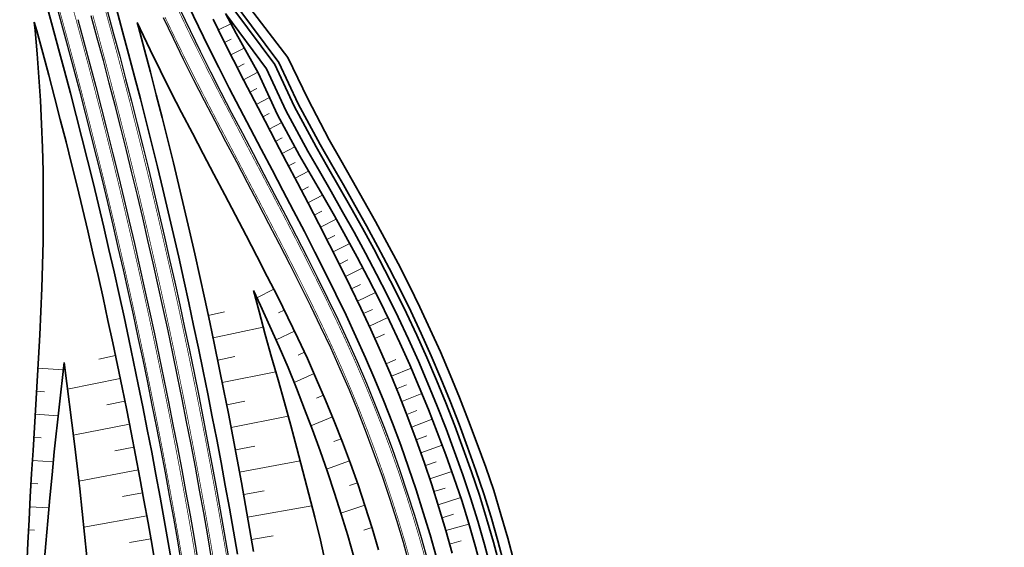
# Model space of a CAD drawing. Header units: metres. Extents: x 154839 to 161660, y 370737 to 378039.
# Tile 10 of 121: x 158432 to 158644, y 371570 to 371684. Entities that reach past the tile are written whole.
import ezdxf

# ---------------------------------------------------------------- set-up
doc = ezdxf.new("R2010")
doc.units = ezdxf.units.M
doc.linetypes.add('VW-3-3_STREEP', pattern=[6, 3, -3])
for name, color, linetype, lineweight in [('B-WE-GW-TALUDARCERING_KORT-G', 100, 'Continuous', 18), ('B-WE-GW-TALUDARCERING_LANG-G', 100, 'Continuous', 18), ('N-WE-GW-GRONDWERK_BERM-G', 100, 'Continuous', 35), ('N-WE-GW-WATERGANG-G', 130, 'Continuous', 35), ('N-WE-VH-VERHARDING_HALFVERHARDING_BERM-G', 252, 'Continuous', 35), ('N-WE-VH-VERHARDING_KANTVERHARDING-G', 210, 'Continuous', 30), ('N-WE-VW-MARKERING_LANGS_STREEP_33_015-G', 7, 'VW-3-3_STREEP', 35), ('N-WE-VW-MARKERING_LANGS_STREEP_DOORGETROKKEN_015-G', 7, 'Continuous', 35)]:
    doc.layers.add(name, color=color, linetype=linetype, lineweight=lineweight)

msp = doc.modelspace()

# ---------------------------------------------------------------- linework, layer by layer
at = {"layer": 'B-WE-GW-TALUDARCERING_KORT-G'}
for p, q in [((158477.33, 371680.04), (158475.92, 371679.33)), ((158480.14, 371674.72), (158478.63, 371673.95)), ((158482.9, 371669.38), (158481.39, 371668.6)), ((158485.55, 371664), (158484.18, 371663.28)), ((158488.34, 371658.69), (158486.97, 371657.97)), ((158491.17, 371653.4), (158489.76, 371652.66)), ((158494.06, 371648.15), (158492.54, 371647.35)), ((158496.94, 371642.9), (158495.31, 371642.05)), ((158499.78, 371637.62), (158498.05, 371636.73)), ((158502.57, 371632.33), (158500.74, 371631.41)), ((158505.28, 371627.02), (158503.37, 371626.1)), ((158475.9, 371621.12), (158472.41, 371620.37)), ((158487.55, 371620.88), (158488.8, 371621.5)), ((158507.91, 371621.66), (158505.93, 371620.74)), ((158510.46, 371616.27), (158508.41, 371615.35)), ((158491.81, 371611.76), (158493.16, 371612.39)), ((158448.77, 371610.9), (158452.38, 371611.66)), ((158478.14, 371611.45), (158474.45, 371610.69)), ((158512.91, 371610.83), (158510.8, 371609.92)), ((158437.06, 371603.86), (158435.32, 371603.96)), ((158515.25, 371605.35), (158513.09, 371604.46)), ((158450.53, 371601.02), (158454.42, 371601.81)), ((158480.34, 371601.79), (158476.4, 371601.01)), ((158495.81, 371602.5), (158497.29, 371603.14)), ((158517.49, 371599.82), (158515.27, 371598.95)), ((158436.29, 371593.9), (158434.73, 371594)), ((158499.53, 371593.1), (158501.11, 371593.72)), ((158519.61, 371594.3), (158517.32, 371593.49)), ((158452.24, 371591.12), (158456.37, 371591.92)), ((158482.47, 371592.12), (158478.27, 371591.32)), ((158521.63, 371588.69), (158519.29, 371587.91)), ((158435.57, 371583.93), (158434.14, 371584.01)), ((158484.51, 371582.43), (158480.06, 371581.63)), ((158502.94, 371583.58), (158504.61, 371584.17)), ((158523.56, 371583.06), (158521.14, 371582.29)), ((158453.86, 371581.21), (158458.23, 371582.01)), ((158525.37, 371577.38), (158522.89, 371576.64)), ((158434.91, 371573.94), (158433.6, 371574)), ((158506.04, 371573.95), (158507.77, 371574.5)), ((158455.41, 371571.27), (158460.02, 371572.09)), ((158486.46, 371572.73), (158481.77, 371571.92)), ((158527.04, 371571.67), (158524.54, 371570.96))]:
    msp.add_line(p, q, dxfattribs=at)
at = {"layer": 'B-WE-GW-TALUDARCERING_LANG-G'}
for p, q in [((158477.32, 371683.38), (158474.59, 371682.04)), ((158480.19, 371678.11), (158477.27, 371676.65)), ((158483.13, 371672.89), (158480, 371671.28)), ((158485.67, 371667.45), (158482.78, 371665.93)), ((158488.29, 371662.05), (158485.57, 371660.63)), ((158491.14, 371656.77), (158488.36, 371655.31)), ((158494.09, 371651.55), (158491.15, 371650.01)), ((158497.09, 371646.35), (158493.93, 371644.7)), ((158500.04, 371641.13), (158496.68, 371639.4)), ((158502.96, 371635.88), (158499.39, 371634.09)), ((158505.8, 371630.6), (158502.06, 371628.75)), ((158482.89, 371624.15), (158486.56, 371626)), ((158508.55, 371625.27), (158504.67, 371623.4)), ((158511.22, 371619.9), (158507.2, 371618.02)), ((158484.3, 371617.82), (158473.44, 371615.53)), ((158487.07, 371615.06), (158491.01, 371616.96)), ((158441.15, 371608.62), (158435.61, 371608.93)), ((158487, 371608.19), (158475.43, 371605.85)), ((158516.23, 371608.99), (158511.95, 371607.23)), ((158442.04, 371604.39), (158453.41, 371606.74)), ((158490.97, 371605.86), (158495.26, 371607.79)), ((158518.56, 371603.46), (158514.18, 371601.75)), ((158440.01, 371598.68), (158435.03, 371598.98)), ((158489.69, 371598.56), (158477.34, 371596.17)), ((158494.58, 371596.53), (158499.24, 371598.45)), ((158520.8, 371597.9), (158516.31, 371596.22)), ((158443.27, 371594.47), (158455.4, 371596.87)), ((158522.94, 371592.29), (158518.33, 371590.66)), ((158438.93, 371588.74), (158434.43, 371589)), ((158492.28, 371588.9), (158479.17, 371586.47)), ((158497.98, 371587.13), (158502.9, 371588.96)), ((158444.45, 371584.54), (158457.31, 371586.97)), ((158525, 371586.66), (158520.24, 371585.06)), ((158526.94, 371580.98), (158522.05, 371579.43)), ((158438.01, 371578.78), (158433.86, 371579.01)), ((158494.79, 371579.22), (158480.92, 371576.77)), ((158501.07, 371577.62), (158506.23, 371579.35)), ((158445.52, 371574.59), (158459.14, 371577.05)), ((158528.72, 371575.25), (158523.73, 371573.85))]:
    msp.add_line(p, q, dxfattribs=at)
at = {"layer": 'N-WE-GW-GRONDWERK_BERM-G', "flags": 128}
for points in [[(158531.5, 371565.26), (158530.14, 371570.32), (158528.69, 371575.36), (158527.15, 371580.36), (158525.48, 371585.32), (158523.7, 371590.25), (158521.88, 371595.16), (158519.97, 371600.03), (158517.98, 371604.87), (158515.94, 371609.68), (158513.8, 371614.45), (158511.58, 371619.16), (158509.3, 371623.8), (158506.96, 371628.39), (158504.57, 371632.93), (158502.12, 371637.41), (158499.65, 371641.84), (158497.15, 371646.24), (158494.65, 371650.6), (158492.13, 371654.93), (158487.39, 371663.73), (158483.22, 371672.74), (158480.81, 371677), (158478.44, 371681.29), (158476.12, 371685.61)], [(158434.84, 371683.75), (158435.02, 371681.94), (158435.46, 371676.89), (158435.84, 371671.83), (158436.16, 371666.76), (158436.41, 371661.69), (158436.6, 371656.62), (158436.72, 371651.55), (158436.79, 371646.47), (158436.78, 371641.4), (158436.72, 371636.33), (158436.6, 371631.27), (158436.44, 371626.22), (158436.24, 371621.18), (158436, 371616.15), (158435.74, 371611.13), (158435.45, 371606.12), (158435.16, 371601.12), (158434.86, 371596.12), (158434.56, 371591.13), (158434.26, 371586.15), (158433.98, 371581.17), (158433.71, 371576.2), (158433.46, 371571.23), (158433.23, 371566.27)], [(158434.84, 371683.75), (158435.37, 371681.84), (158436.67, 371677.06), (158437.96, 371672.27), (158439.22, 371667.48), (158440.46, 371662.69), (158441.69, 371657.88), (158442.89, 371653.08), (158444.08, 371648.26), (158445.24, 371643.45), (158446.38, 371638.63), (158447.51, 371633.8), (158448.61, 371628.97), (158449.69, 371624.13), (158450.75, 371619.29), (158451.8, 371614.45), (158452.82, 371609.6), (158453.82, 371604.75), (158454.8, 371599.89), (158455.76, 371595.03), (158456.71, 371590.16), (158457.63, 371585.29), (158458.53, 371580.42), (158459.41, 371575.54), (158460.27, 371570.66), (158461.11, 371565.78)], [(158457.05, 371683.67), (158457.33, 371682.65), (158458.64, 371677.77), (158459.93, 371672.9), (158461.19, 371668.01), (158462.44, 371663.12), (158463.66, 371658.23), (158464.87, 371653.33), (158466.05, 371648.43), (158467.21, 371643.52), (158468.36, 371638.61), (158469.48, 371633.69), (158470.58, 371628.77), (158471.67, 371623.84), (158472.73, 371618.91), (158473.77, 371613.97), (158474.79, 371609.03), (158475.79, 371604.09), (158476.77, 371599.14), (158477.72, 371594.18), (158478.66, 371589.23), (158479.58, 371584.27), (158480.48, 371579.3), (158481.35, 371574.33), (158482.21, 371569.36)], [(158457.05, 371683.67), (158457.7, 371682.29), (158459.88, 371677.74), (158462.1, 371673.21), (158464.36, 371668.69), (158466.66, 371664.19), (158468.99, 371659.72), (158471.32, 371655.29), (158473.64, 371650.87), (158475.97, 371646.44), (158478.29, 371642.02), (158480.6, 371637.6), (158482.9, 371633.18), (158485.16, 371628.76), (158487.4, 371624.34), (158489.59, 371619.91), (158491.73, 371615.47), (158493.81, 371611.01), (158495.82, 371606.53), (158497.76, 371602.03), (158499.63, 371597.5), (158501.42, 371592.93), (158503.13, 371588.34), (158504.76, 371583.72), (158506.32, 371579.08), (158507.8, 371574.41), (158509.21, 371569.71)], [(158525.1, 371568.95), (158523.71, 371573.91), (158522.23, 371578.85), (158520.68, 371583.76), (158519.04, 371588.64), (158517.32, 371593.5), (158515.52, 371598.33), (158513.64, 371603.12), (158511.68, 371607.89), (158509.64, 371612.62), (158507.54, 371617.3), (158505.37, 371621.94), (158503.16, 371626.54), (158500.9, 371631.09), (158498.62, 371635.62), (158496.31, 371640.11), (158493.99, 371644.58), (158491.66, 371649.03), (158489.33, 371653.46), (158487.01, 371657.89), (158484.69, 371662.31), (158482.36, 371666.74), (158480.08, 371671.12), (158477.84, 371675.5), (158475.64, 371679.91), (158473.47, 371684.33)], [(158503.86, 371568.16), (158502.52, 371572.78), (158501.14, 371577.39), (158499.69, 371581.98), (158498.18, 371586.54), (158496.59, 371591.09), (158494.93, 371595.61), (158493.23, 371600.12), (158491.47, 371604.61), (158489.65, 371609.1), (158487.74, 371613.57), (158485.74, 371618.03), (158483.68, 371622.48), (158482.15, 371625.74)], [(158436.88, 371566.11), (158437.31, 371571.05), (158437.76, 371575.99), (158438.21, 371580.94), (158438.67, 371585.9), (158439.12, 371590.86), (158441.32, 371610.15)], [(158441.32, 371610.15), (158443.5, 371592.63), (158444.08, 371587.75), (158444.64, 371582.86), (158445.16, 371577.98), (158445.68, 371573.09), (158446.18, 371568.21)]]:
    msp.add_lwpolyline(points, dxfattribs=at)
at = {"layer": 'N-WE-GW-GRONDWERK_BERM-G'}
msp.add_lwpolyline([(158497.76, 371566.82), (158496.62, 371571.81), (158495.41, 371576.78), (158494.15, 371581.74), (158492.86, 371586.69), (158491.55, 371591.64), (158490.23, 371596.58), (158488.88, 371601.51), (158487.5, 371606.43), (158486.1, 371611.34), (158484.73, 371616.26), (158483.39, 371621.18), (158482.15, 371625.74)], dxfattribs=at)
at = {"layer": 'N-WE-GW-WATERGANG-G', "flags": 128}
for points in [[(158536.35, 371566.49), (158534.97, 371571.63), (158533.49, 371576.75), (158531.93, 371581.83), (158530.23, 371586.87), (158528.43, 371591.88), (158526.58, 371596.86), (158524.64, 371601.81), (158522.62, 371606.73), (158520.54, 371611.62), (158518.37, 371616.46), (158516.13, 371621.24), (158513.82, 371625.95), (158511.46, 371630.59), (158509.04, 371635.16), (158506.58, 371639.68), (158504.09, 371644.14), (158501.59, 371648.55), (158499.07, 371652.92), (158496.56, 371657.25), (158491.81, 371666.06), (158487.66, 371675.03), (158478.82, 371686.92)], [(158538.49, 371567.04), (158537.09, 371572.21), (158535.61, 371577.36), (158534.07, 371582.49), (158532.35, 371587.57), (158530.51, 371592.6), (158528.64, 371597.61), (158526.67, 371602.59), (158524.62, 371607.53), (158522.53, 371612.46), (158520.34, 371617.33), (158518.08, 371622.14), (158515.77, 371626.87), (158513.41, 371631.54), (158511, 371636.14), (158508.53, 371640.67), (158506.03, 371645.14), (158503.52, 371649.56), (158501.01, 371653.93), (158498.5, 371658.27), (158493.92, 371667.16), (158489.63, 371676.05), (158480.63, 371687.8)], [(158476.12, 371685.61), (158485, 371673.65), (158489.16, 371664.66), (158493.9, 371655.86), (158496.42, 371651.52), (158498.93, 371647.16), (158501.43, 371642.76), (158503.91, 371638.31), (158506.36, 371633.82), (158508.76, 371629.27), (158511.11, 371624.66), (158513.4, 371619.99), (158515.63, 371615.25), (158517.78, 371610.46), (158519.84, 371605.61), (158521.84, 371600.74), (158523.76, 371595.84), (158525.6, 371590.9), (158527.38, 371585.94), (158529.06, 371580.95), (158530.61, 371575.91), (158532.07, 371570.85), (158533.44, 371565.75)], [(158477.92, 371686.48), (158486.77, 371674.57), (158490.93, 371665.59), (158495.68, 371656.79), (158498.19, 371652.45), (158500.7, 371648.09), (158503.2, 371643.68), (158505.69, 371639.22), (158508.15, 371634.72), (158510.56, 371630.15), (158512.91, 371625.52), (158515.22, 371620.82), (158517.46, 371616.06), (158519.62, 371611.23), (158521.7, 371606.36), (158523.71, 371601.46), (158525.64, 371596.52), (158527.49, 371591.56), (158529.28, 371586.56), (158530.97, 371581.54), (158532.53, 371576.47), (158534, 371571.37), (158535.38, 371566.25)]]:
    msp.add_lwpolyline(points, dxfattribs=at)
at = {"layer": 'N-WE-VH-VERHARDING_HALFVERHARDING_BERM-G', "flags": 128}
for points in [[(158437.47, 371687.57), (158438.79, 371682.78), (158440.1, 371677.99), (158441.39, 371673.19), (158442.66, 371668.38), (158443.9, 371663.57), (158445.13, 371658.75), (158446.34, 371653.93), (158447.52, 371649.1), (158448.69, 371644.27), (158449.84, 371639.44), (158450.96, 371634.6), (158452.07, 371629.75), (158453.16, 371624.9), (158454.22, 371620.05), (158455.27, 371615.19), (158456.29, 371610.32), (158457.3, 371605.46), (158458.28, 371600.58), (158459.25, 371595.71), (158460.19, 371590.83), (158461.12, 371585.95), (158462.02, 371581.06), (158462.9, 371576.17), (158463.77, 371571.27), (158464.61, 371566.37)], [(158452.58, 371686.57), (158453.91, 371681.72), (158455.21, 371676.86), (158456.49, 371672), (158457.75, 371667.13), (158458.99, 371662.25), (158460.22, 371657.38), (158461.42, 371652.49), (158462.6, 371647.6), (158463.76, 371642.71), (158464.9, 371637.81), (158466.02, 371632.91), (158467.12, 371628), (158468.2, 371623.08), (158469.25, 371618.17), (158470.29, 371613.25), (158471.31, 371608.32), (158472.31, 371603.39), (158473.28, 371598.46), (158474.24, 371593.52), (158475.17, 371588.57), (158476.09, 371583.63), (158476.98, 371578.68), (158477.85, 371573.73), (158478.71, 371568.77)], [(158521.68, 371568.02), (158520.3, 371572.92), (158518.84, 371577.8), (158517.3, 371582.66), (158515.68, 371587.49), (158513.98, 371592.29), (158512.2, 371597.06), (158510.35, 371601.8), (158508.41, 371606.51), (158506.39, 371611.18), (158504.31, 371615.82), (158502.16, 371620.42), (158499.97, 371624.98), (158497.73, 371629.51), (158495.46, 371634.01), (158493.16, 371638.48), (158490.84, 371642.94), (158488.52, 371647.38), (158486.19, 371651.81), (158483.87, 371656.24), (158481.54, 371660.66), (158479.22, 371665.09), (158476.93, 371669.49), (158474.67, 371673.9), (158472.46, 371678.33), (158470.28, 371682.78), (158468.13, 371687.25)]]:
    msp.add_lwpolyline(points, dxfattribs=at)
at = {"layer": 'N-WE-VH-VERHARDING_KANTVERHARDING-G', "flags": 128}
for points in [[(158439.39, 371688.11), (158440.72, 371683.31), (158442.03, 371678.51), (158443.32, 371673.7), (158444.59, 371668.89), (158445.84, 371664.07), (158447.07, 371659.24), (158448.28, 371654.41), (158449.47, 371649.58), (158450.64, 371644.74), (158451.78, 371639.89), (158452.91, 371635.05), (158454.02, 371630.19), (158455.11, 371625.33), (158456.18, 371620.47), (158457.22, 371615.6), (158458.25, 371610.73), (158459.26, 371605.86), (158460.25, 371600.98), (158461.21, 371596.09), (158462.16, 371591.21), (158463.08, 371586.31), (158463.99, 371581.42), (158464.87, 371576.52), (158465.74, 371571.62), (158466.58, 371566.71)], [(158473.14, 371567.82), (158472.29, 371572.76), (158471.42, 371577.69), (158470.53, 371582.61), (158469.62, 371587.54), (158468.69, 371592.46), (158467.74, 371597.37), (158466.77, 371602.28), (158465.77, 371607.19), (158464.76, 371612.09), (158463.73, 371616.99), (158462.68, 371621.88), (158461.6, 371626.77), (158460.51, 371631.66), (158459.39, 371636.54), (158458.26, 371641.42), (158457.1, 371646.29), (158455.93, 371651.15), (158454.73, 371656.01), (158453.52, 371660.87), (158452.28, 371665.72), (158451.02, 371670.57), (158449.75, 371675.41), (158448.45, 371680.24), (158447.13, 371685.07)], [(158466.33, 371686.39), (158468.48, 371681.91), (158470.66, 371677.44), (158472.89, 371673), (158475.15, 371668.57), (158477.45, 371664.16), (158479.77, 371659.73), (158482.1, 371655.31), (158484.42, 371650.88), (158486.75, 371646.45), (158489.07, 371642.02), (158491.38, 371637.57), (158493.67, 371633.1), (158495.94, 371628.61), (158498.17, 371624.1), (158500.36, 371619.56), (158502.49, 371614.99), (158504.56, 371610.38), (158506.57, 371605.73), (158508.49, 371601.05), (158510.34, 371596.34), (158512.1, 371591.6), (158513.79, 371586.84), (158515.4, 371582.04), (158516.93, 371577.22), (158518.38, 371572.37), (158519.75, 371567.5)], [(158444.24, 371684.28), (158445.56, 371679.46), (158446.85, 371674.64), (158448.12, 371669.81), (158449.38, 371664.98), (158450.61, 371660.14), (158451.82, 371655.29), (158453.01, 371650.44), (158454.19, 371645.59), (158455.34, 371640.73), (158456.47, 371635.87), (158457.58, 371631), (158458.67, 371626.12), (158459.74, 371621.25), (158460.79, 371616.36), (158461.82, 371611.48), (158462.83, 371606.59), (158463.82, 371601.69), (158464.79, 371596.79), (158465.74, 371591.89), (158466.67, 371586.98), (158467.58, 371582.07), (158468.47, 371577.16), (158469.33, 371572.24), (158470.18, 371567.32)]]:
    msp.add_lwpolyline(points, dxfattribs=at)
at = {"layer": 'N-WE-VH-VERHARDING_KANTVERHARDING-G'}
for points in [[(158450.65, 371686.04), (158451.97, 371681.2), (158453.28, 371676.35), (158454.56, 371671.49), (158455.82, 371666.63), (158457.06, 371661.76), (158458.28, 371656.89), (158459.47, 371652.02), (158460.65, 371647.14), (158461.81, 371642.25), (158462.95, 371637.36), (158464.07, 371632.46), (158465.17, 371627.56), (158466.24, 371622.66), (158467.3, 371617.75), (158468.33, 371612.84), (158469.35, 371607.92), (158470.35, 371603), (158471.32, 371598.07), (158472.27, 371593.14), (158473.21, 371588.21), (158474.12, 371583.27), (158475.01, 371578.33), (158475.88, 371573.38), (158476.74, 371568.43)], [(158515.88, 371566.45), (158514.54, 371571.26), (158513.11, 371576.04), (158511.6, 371580.8), (158510.01, 371585.53), (158508.34, 371590.24), (158506.6, 371594.92), (158504.78, 371599.56), (158502.88, 371604.18), (158500.9, 371608.77), (158498.85, 371613.32), (158496.74, 371617.84), (158494.58, 371622.35), (158492.36, 371626.82), (158490.11, 371631.28), (158487.83, 371635.73), (158485.52, 371640.16), (158483.2, 371644.59), (158480.88, 371649.02), (158478.56, 371653.45), (158476.23, 371657.87), (158473.91, 371662.3), (158471.59, 371666.74), (158469.32, 371671.19), (158467.08, 371675.67), (158464.88, 371680.16), (158462.71, 371684.67)]]:
    msp.add_lwpolyline(points, dxfattribs=at)
at = {"layer": 'N-WE-VW-MARKERING_LANGS_STREEP_33_015-G', "flags": 128}
for points in [[(157723.91, 372739.44, 0.15, 0.15, 0), (157723.86, 372737.36, 0.15, 0.15, 0), (157723.73, 372734.77, 0.15, 0.15, 0), (157723.53, 372732.18, 0.15, 0.15, 0), (157723.25, 372729.59, 0.15, 0.15, 0), (157722.9, 372727.02, 0.15, 0.15, 0), (157722.46, 372724.46, 0.15, 0.15, 0), (157721.96, 372721.91, 0.15, 0.15, 0), (157721.38, 372719.37, 0.15, 0.15, 0), (157720.72, 372716.86, 0.15, 0.15, 0), (157719.99, 372714.36, 0.15, 0.15, 0), (157719.19, 372711.89, 0.15, 0.15, 0), (157718.31, 372709.44, 0.15, 0.15, 0), (157717.37, 372707.02, 0.15, 0.15, 0), (157716.35, 372704.63, 0.15, 0.15, 0), (157715.26, 372702.27, 0.15, 0.15, 0), (157714.63, 372700.98, 0.15, 0.15, 0), (157714.11, 372699.94, 0.15, 0.15, 0), (157712.88, 372697.65, 0.15, 0.15, 0), (157711.59, 372695.39, 0.15, 0.15, 0), (157710.24, 372693.17, 0.15, 0.15, 0), (157708.82, 372691, 0.15, 0.15, 0), (157707.33, 372688.87, 0.15, 0.15, 0), (157705.78, 372686.78, 0.15, 0.15, 0), (157704.18, 372684.73, 0.15, 0.15, 0), (157704.12, 372684.66, 0.15, 0.15, 0), (157702.48, 372682.71, 0.15, 0.15, 0), (157700.8, 372680.8, 0.15, 0.15, 0), (157699.04, 372678.91, 0.15, 0.15, 0), (157697.23, 372677.06, 0.15, 0.15, 0), (157695.39, 372675.26, 0.15, 0.15, 0), (157693.52, 372673.51, 0.15, 0.15, 0), (157691.62, 372671.79, 0.15, 0.15, 0), (157689.69, 372670.11, 0.15, 0.15, 0), (157687.75, 372668.47, 0.15, 0.15, 0), (157685.78, 372666.85, 0.15, 0.15, 0), (157683.8, 372665.26, 0.15, 0.15, 0), (157681.81, 372663.7, 0.15, 0.15, 0), (157679.81, 372662.16, 0.15, 0.15, 0), (157677.8, 372660.63, 0.15, 0.15, 0), (157674.09, 372657.85, 0.15, 0.15, 0), (157673.78, 372657.62, 0.15, 0.15, 0), (157671.82, 372656.16, 0.15, 0.15, 0), (157669.77, 372654.64, 0.15, 0.15, 0), (157665.77, 372651.66, 0.15, 0.15, 0), (157661.81, 372648.65, 0.15, 0.15, 0), (157657.89, 372645.62, 0.15, 0.15, 0), (157655.95, 372644.09, 0.15, 0.15, 0), (157654.03, 372642.54, 0.15, 0.15, 0), (157652.13, 372640.97, 0.15, 0.15, 0), (157650.24, 372639.39, 0.15, 0.15, 0), (157648.55, 372637.93, 0.15, 0.15, 0), (157646.89, 372636.46, 0.15, 0.15, 0), (157646.54, 372636.16, 0.15, 0.15, 0), (157644.73, 372634.51, 0.15, 0.15, 0), (157642.94, 372632.83, 0.15, 0.15, 0), (157641.17, 372631.13, 0.15, 0.15, 0), (157639.42, 372629.41, 0.15, 0.15, 0), (157637.7, 372627.66, 0.15, 0.15, 0), (157636.01, 372625.89, 0.15, 0.15, 0), (157634.33, 372624.09, 0.15, 0.15, 0), (157632.69, 372622.27, 0.15, 0.15, 0), (157631.07, 372620.43, 0.15, 0.15, 0), (157629.47, 372618.57, 0.15, 0.15, 0), (157627.69, 372616.62, 0.15, 0.15, 0), (157626.05, 372614.78, 0.15, 0.15, 0), (157624.44, 372612.92, 0.15, 0.15, 0), (157622.85, 372611.04, 0.15, 0.15, 0), (157621.29, 372609.14, 0.15, 0.15, 0), (157619.76, 372607.21, 0.15, 0.15, 0), (157618.25, 372605.26, 0.15, 0.15, 0), (157616.76, 372603.29, 0.15, 0.15, 0), (157616.2, 372602.52, 0.15, 0.15, 0.039896), (157608.3, 372588.61, 0.15, 0.15, 0.412564), (157615.66, 372568.21, 0.15, 0.15, 0.038405), (157630.03, 372562.71, 0.15, 0.15, 0), (157633.96, 372561.54, 0.15, 0.15, 0), (157643.54, 372558.7, 0.15, 0.15, 0), (157653.13, 372555.85, 0.15, 0.15, 0), (157662.71, 372553, 0.15, 0.15, 0), (157667.51, 372551.58, 0.15, 0.15, 0), (157672.31, 372550.14, 0.15, 0.15, 0), (157677.11, 372548.68, 0.15, 0.15, 0), (157681.92, 372547.17, 0.15, 0.15, 0), (157686.72, 372545.58, 0.15, 0.15, 0), (157691.5, 372543.91, 0.15, 0.15, 0), (157696.24, 372542.12, 0.15, 0.15, 0), (157700.95, 372540.23, 0.15, 0.15, 0), (157705.61, 372538.24, 0.15, 0.15, 0), (157710.23, 372536.15, 0.15, 0.15, 0), (157714.8, 372533.95, 0.15, 0.15, 0), (157719.32, 372531.65, 0.15, 0.15, 0), (157723.78, 372529.25, 0.15, 0.15, 0), (157728.2, 372526.75, 0.15, 0.15, 0), (157732.55, 372524.16, 0.15, 0.15, 0), (157736.85, 372521.47, 0.15, 0.15, 0), (157741.08, 372518.69, 0.15, 0.15, 0), (157745.25, 372515.84, 0.15, 0.15, 0), (157749.37, 372512.95, 0.15, 0.15, 0), (157753.46, 372510.02, 0.15, 0.15, 0), (157757.51, 372507.09, 0.15, 0.15, 0), (157761.56, 372504.16, 0.15, 0.15, 0), (157765.61, 372501.25, 0.15, 0.15, 0), (157769.67, 372498.37, 0.15, 0.15, 0), (157773.75, 372495.5, 0.15, 0.15, 0), (157777.84, 372492.65, 0.15, 0.15, 0), (157781.95, 372489.83, 0.15, 0.15, 0), (157786.07, 372487.02, 0.15, 0.15, 0), (157790.2, 372484.24, 0.15, 0.15, 0), (157794.35, 372481.48, 0.15, 0.15, 0), (157798.51, 372478.73, 0.15, 0.15, 0), (157802.69, 372476.01, 0.15, 0.15, 0), (157806.88, 372473.31, 0.15, 0.15, 0), (157811.08, 372470.63, 0.15, 0.15, 0), (157815.29, 372467.97, 0.15, 0.15, 0), (157819.52, 372465.34, 0.15, 0.15, 0), (157823.76, 372462.72, 0.15, 0.15, 0), (157828.02, 372460.12, 0.15, 0.15, 0), (157832.3, 372457.53, 0.15, 0.15, 0), (157836.58, 372454.91, 0.15, 0.15, 0), (157840.84, 372452.27, 0.15, 0.15, 0), (157845.1, 372449.61, 0.15, 0.15, 0), (157849.34, 372446.93, 0.15, 0.15, 0), (157853.56, 372444.23, 0.15, 0.15, 0), (157857.77, 372441.51, 0.15, 0.15, 0), (157861.97, 372438.76, 0.15, 0.15, 0), (157866.16, 372436, 0.15, 0.15, 0), (157870.33, 372433.21, 0.15, 0.15, 0), (157874.48, 372430.4, 0.15, 0.15, 0), (157878.63, 372427.57, 0.15, 0.15, 0), (157882.75, 372424.72, 0.15, 0.15, 0), (157886.87, 372421.86, 0.15, 0.15, 0), (157890.97, 372418.97, 0.15, 0.15, 0), (157895.05, 372416.05, 0.15, 0.15, 0), (157899.12, 372413.12, 0.15, 0.15, 0), (157903.18, 372410.17, 0.15, 0.15, 0), (157907.22, 372407.2, 0.15, 0.15, 0), (157911.25, 372404.21, 0.15, 0.15, 0), (157915.26, 372401.2, 0.15, 0.15, 0), (157919.25, 372398.17, 0.15, 0.15, 0), (157923.23, 372395.11, 0.15, 0.15, 0), (157927.26, 372392, 0.15, 0.15, 0), (157931.19, 372389.55, 0.15, 0.15, 0), (157935.44, 372386.86, 0.15, 0.15, 0), (157939.69, 372384.16, 0.15, 0.15, 0), (157943.92, 372381.43, 0.15, 0.15, 0), (157948.15, 372378.7, 0.15, 0.15, 0), (157952.35, 372375.93, 0.15, 0.15, 0), (157956.56, 372373.17, 0.15, 0.15, 0), (157960.74, 372370.37, 0.15, 0.15, 0), (157964.92, 372367.57, 0.15, 0.15, 0), (157969.08, 372364.73, 0.15, 0.15, 0), (157973.24, 372361.9, 0.15, 0.15, 0), (157977.38, 372359.03, 0.15, 0.15, 0), (157981.51, 372356.16, 0.15, 0.15, 0), (157985.62, 372353.25, 0.15, 0.15, 0), (157989.71, 372350.32, 0.15, 0.15, 0), (157993.56, 372347.05, 0.15, 0.15, 0), (157997.41, 372343.79, 0.15, 0.15, 0), (158001.26, 372340.54, 0.15, 0.15, 0), (158005.11, 372337.28, 0.15, 0.15, 0), (158008.95, 372334.02, 0.15, 0.15, 0), (158012.79, 372330.77, 0.15, 0.15, 0), (158016.63, 372327.52, 0.15, 0.15, 0), (158020.47, 372324.27, 0.15, 0.15, 0), (158024.31, 372321.02, 0.15, 0.15, 0), (158028.12, 372317.74, 0.15, 0.15, 0), (158032.07, 372314.64, 0.15, 0.15, 0), (158036.02, 372311.55, 0.15, 0.15, 0), (158039.94, 372308.42, 0.15, 0.15, 0), (158043.87, 372305.29, 0.15, 0.15, 0), (158047.77, 372302.12, 0.15, 0.15, 0), (158051.66, 372298.96, 0.15, 0.15, 0), (158055.54, 372295.76, 0.15, 0.15, 0), (158059.41, 372292.57, 0.15, 0.15, 0), (158063.25, 372289.34, 0.15, 0.15, 0), (158067.1, 372286.11, 0.15, 0.15, 0), (158070.91, 372282.85, 0.15, 0.15, 0), (158074.73, 372279.59, 0.15, 0.15, 0), (158078.52, 372276.3, 0.15, 0.15, 0), (158082.31, 372273.01, 0.15, 0.15, 0), (158086.07, 372269.69, 0.15, 0.15, 0), (158089.84, 372266.37, 0.15, 0.15, 0), (158093.57, 372263.01, 0.15, 0.15, 0), (158097.31, 372259.66, 0.15, 0.15, 0), (158101.01, 372256.27, 0.15, 0.15, 0), (158104.72, 372252.89, 0.15, 0.15, 0), (158108.4, 372249.47, 0.15, 0.15, 0), (158112.08, 372246.06, 0.15, 0.15, 0), (158115.73, 372242.61, 0.15, 0.15, 0), (158116.92, 372241.48, 0.15, 0.15, 0), (158119.38, 372239.16, 0.15, 0.15, 0), (158123, 372235.69, 0.15, 0.15, 0), (158126.62, 372232.21, 0.15, 0.15, 0), (158130.21, 372228.7, 0.15, 0.15, 0), (158133.8, 372225.2, 0.15, 0.15, 0), (158137.37, 372221.66, 0.15, 0.15, 0), (158140.93, 372218.12, 0.15, 0.15, 0), (158144.46, 372214.56, 0.15, 0.15, 0), (158147.99, 372210.99, 0.15, 0.15, 0), (158151.5, 372207.39, 0.15, 0.15, 0), (158155, 372203.8, 0.15, 0.15, 0), (158158.47, 372200.17, 0.15, 0.15, 0), (158161.95, 372196.55, 0.15, 0.15, 0), (158165.39, 372192.9, 0.15, 0.15, 0), (158168.83, 372189.24, 0.15, 0.15, 0), (158172.24, 372185.56, 0.15, 0.15, 0), (158175.66, 372181.88, 0.15, 0.15, 0), (158179.04, 372178.17, 0.15, 0.15, 0), (158182.42, 372174.46, 0.15, 0.15, 0), (158185.77, 372170.72, 0.15, 0.15, 0), (158189.12, 372166.98, 0.15, 0.15, 0), (158192.44, 372163.22, 0.15, 0.15, -0.000003), (158192.44, 372163.22, 0.15, 0.15, 0), (158195.76, 372159.45, 0.15, 0.15, 0), (158199.05, 372155.66, 0.15, 0.15, 0), (158202.33, 372151.86, 0.15, 0.15, 0), (158205.59, 372148.04, 0.15, 0.15, 0), (158208.84, 372144.22, 0.15, 0.15, 0), (158212.07, 372140.37, 0.15, 0.15, 0), (158215.29, 372136.53, 0.15, 0.15, 0), (158218.48, 372132.65, 0.15, 0.15, 0), (158221.68, 372128.78, 0.15, 0.15, 0), (158224.84, 372124.88, 0.15, 0.15, 0), (158227.99, 372120.98, 0.15, 0.15, 0), (158231.12, 372117.05, 0.15, 0.15, 0), (158234.25, 372113.12, 0.15, 0.15, 0), (158237.34, 372109.17, 0.15, 0.15, 0), (158240.44, 372105.22, 0.15, 0.15, 0), (158243.5, 372101.24, 0.15, 0.15, 0), (158246.56, 372097.26, 0.15, 0.15, 0), (158249.59, 372093.25, 0.15, 0.15, 0), (158252.61, 372089.25, 0.15, 0.15, 0), (158255.61, 372085.22, 0.15, 0.15, 0), (158258.6, 372081.19, 0.15, 0.15, 0), (158261.56, 372077.14, 0.15, 0.15, 0), (158264.52, 372073.08, 0.15, 0.15, 0), (158267.45, 372069, 0.15, 0.15, 0), (158270.37, 372064.93, 0.15, 0.15, 0), (158273.27, 372060.82, 0.15, 0.15, 0), (158276.16, 372056.72, 0.15, 0.15, 0), (158279.02, 372052.59, 0.15, 0.15, 0), (158281.88, 372048.47, 0.15, 0.15, 0), (158284.7, 372044.32, 0.15, 0.15, 0), (158287.52, 372040.17, 0.15, 0.15, 0), (158290.31, 372035.99, 0.15, 0.15, 0), (158295.7, 372027.99, 0.15, 0.15, 0), (158295.92, 372027.67, 0.15, 0.15, 0), (158298.75, 372023.52, 0.15, 0.15, 0), (158301.58, 372019.37, 0.15, 0.15, 0), (158304.41, 372015.22, 0.15, 0.15, 0), (158307.24, 372011.07, 0.15, 0.15, 0), (158310.07, 372006.91, 0.15, 0.15, 0), (158312.91, 372002.76, 0.15, 0.15, 0), (158315.74, 371998.6, 0.15, 0.15, 0), (158318.58, 371994.45, 0.15, 0.15, 0), (158321.41, 371990.29, 0.15, 0.15, 0), (158324.25, 371986.13, 0.15, 0.15, 0), (158327.09, 371981.97, 0.15, 0.15, 0), (158329.93, 371977.8, 0.15, 0.15, 0), (158332.77, 371973.63, 0.15, 0.15, 0), (158335.56, 371969.43, 0.15, 0.15, 0), (158338.07, 371965.07, 0.15, 0.15, 0), (158340.55, 371960.69, 0.15, 0.15, 0), (158343.02, 371956.3, 0.15, 0.15, 0), (158345.46, 371951.9, 0.15, 0.15, 0), (158347.9, 371947.5, 0.15, 0.15, 0), (158350.3, 371943.07, 0.15, 0.15, 0), (158352.69, 371938.64, 0.15, 0.15, 0), (158355.07, 371934.21, 0.15, 0.15, 0), (158357.43, 371929.76, 0.15, 0.15, 0), (158358.63, 371927.47, 0.15, 0.15, 0), (158359.76, 371925.3, 0.15, 0.15, 0), (158362.09, 371920.84, 0.15, 0.15, 0), (158364.38, 371916.35, 0.15, 0.15, 0), (158366.67, 371911.87, 0.15, 0.15, 0), (158368.92, 371907.37, 0.15, 0.15, 0), (158371.17, 371902.87, 0.15, 0.15, 0), (158373.39, 371898.35, 0.15, 0.15, 0), (158375.6, 371893.83, 0.15, 0.15, 0), (158377.79, 371889.29, 0.15, 0.15, 0), (158379.96, 371884.75, 0.15, 0.15, 0), (158382.11, 371880.2, 0.15, 0.15, 0), (158384.24, 371875.64, 0.15, 0.15, 0), (158386.35, 371871.07, 0.15, 0.15, 0), (158388.44, 371866.49, 0.15, 0.15, 0), (158390.52, 371861.9, 0.15, 0.15, 0), (158392.57, 371857.31, 0.15, 0.15, 0), (158394.61, 371852.7, 0.15, 0.15, 0), (158396.62, 371848.09, 0.15, 0.15, 0), (158398.62, 371843.47, 0.15, 0.15, 0), (158400.59, 371838.84, 0.15, 0.15, 0), (158402.55, 371834.2, 0.15, 0.15, 0), (158404.49, 371829.56, 0.15, 0.15, 0), (158406.41, 371824.91, 0.15, 0.15, 0), (158408.31, 371820.24, 0.15, 0.15, 0), (158410.19, 371815.57, 0.15, 0.15, 0), (158411.96, 371811.12, 0.15, 0.15, 0.006693), (158412.99, 371808.65, 0.15, 0.15, 0), (158418.32, 371796.22, 0.15, 0.15, 0), (158422.26, 371787.03, 0.15, 0.15, 0), (158426.21, 371777.84, 0.15, 0.15, 0), (158430.15, 371768.65, 0.15, 0.15, 0), (158434.1, 371759.46, 0.15, 0.15, 0), (158438.04, 371750.27, 0.15, 0.15, 0), (158441.98, 371741.08, 0.15, 0.15, 0), (158443.96, 371736.49, 0.15, 0.15, 0), (158445.93, 371731.89, 0.15, 0.15, 0), (158447.9, 371727.3, 0.15, 0.15, 0), (158449.87, 371722.7, 0.15, 0.15, 0), (158451.84, 371718.11, 0.15, 0.15, 0), (158453.82, 371713.51, 0.15, 0.15, 0), (158455.79, 371708.92, 0.15, 0.15, 0), (158457.76, 371704.34, 0.15, 0.15, 0), (158459.76, 371699.79, 0.15, 0.15, 0), (158461.8, 371695.25, 0.15, 0.15, 0), (158463.87, 371690.73, 0.15, 0.15, 0), (158465.99, 371686.23, 0.15, 0.15, 0), (158468.14, 371681.74, 0.15, 0.15, 0), (158470.33, 371677.28, 0.15, 0.15, 0), (158472.55, 371672.83, 0.15, 0.15, 0), (158474.81, 371668.4, 0.15, 0.15, 0), (158477.12, 371663.99, 0.15, 0.15, 0), (158479.44, 371659.56, 0.15, 0.15, 0), (158481.76, 371655.13, 0.15, 0.15, 0), (158484.09, 371650.71, 0.15, 0.15, 0), (158486.41, 371646.28, 0.15, 0.15, 0), (158488.74, 371641.84, 0.15, 0.15, 0), (158491.05, 371637.39, 0.15, 0.15, 0), (158493.34, 371632.93, 0.15, 0.15, 0), (158495.6, 371628.44, 0.15, 0.15, 0), (158497.83, 371623.94, 0.15, 0.15, 0), (158500.02, 371619.4, 0.15, 0.15, 0), (158502.15, 371614.83, 0.15, 0.15, 0), (158504.22, 371610.23, 0.15, 0.15, 0), (158506.22, 371605.59, 0.15, 0.15, 0), (158508.14, 371600.91, 0.15, 0.15, 0), (158509.99, 371596.21, 0.15, 0.15, 0), (158511.75, 371591.48, 0.15, 0.15, 0), (158513.44, 371586.71, 0.15, 0.15, 0), (158515.04, 371581.92, 0.15, 0.15, 0), (158516.57, 371577.11, 0.15, 0.15, 0), (158518.02, 371572.26, 0.15, 0.15, 0), (158519.38, 371567.4, 0.15, 0.15, 0), (158520.67, 371562.51, 0.15, 0.15, 0), (158521.87, 371557.6, 0.15, 0.15, 0), (158522.99, 371552.68, 0.15, 0.15, 0), (158524.03, 371547.73, 0.15, 0.15, 0), (158524.99, 371542.77, 0.15, 0.15, 0), (158525.87, 371537.81, 0.15, 0.15, 0), (158526.69, 371532.84, 0.15, 0.15, 0), (158527.45, 371527.87, 0.15, 0.15, 0), (158528.17, 371522.89, 0.15, 0.15, 0), (158528.85, 371517.92, 0.15, 0.15, 0), (158529.5, 371512.94, 0.15, 0.15, 0), (158530.14, 371507.98, 0.15, 0.15, 0), (158530.76, 371503.01, 0.15, 0.15, 0), (158531.38, 371498.05, 0.15, 0.15, 0), (158532, 371493.09, 0.15, 0.15, 0), (158532.62, 371488.13, 0.15, 0.15, 0), (158533.25, 371483.17, 0.15, 0.15, 0), (158533.87, 371478.21, 0.15, 0.15, 0), (158534.49, 371473.25, 0.15, 0.15, 0), (158535.11, 371468.28, 0.15, 0.15, 0), (158535.73, 371463.32, 0.15, 0.15, 0), (158536.35, 371458.36, 0.15, 0.15, 0), (158536.69, 371455.68, 0.15, 0.15, 0.248389), (158544.95, 371443.9, 0.15, 0.15, -0.080591), (158549.5, 371440.56, 0.15, 0.15, 0.2548), (158560.84, 371437.11, 0.15, 0.15, 0), (158563.02, 371437.58, 0.15, 0.15, 0), (158565.36, 371438.11, 0.15, 0.15, 0), (158567.69, 371438.68, 0.15, 0.15, 0), (158569.99, 371439.28, 0.15, 0.15, 0), (158571.99, 371439.84, 0.15, 0.15, 0), (158573.97, 371440.42, 0.15, 0.15, 0), (158574.55, 371440.6, 0.15, 0.15, 0), (158576.8, 371441.33, 0.15, 0.15, 0), (158579.03, 371442.12, 0.15, 0.15, 0), (158581.24, 371442.96, 0.15, 0.15, 0), (158583.43, 371443.85, 0.15, 0.15, 0), (158585.59, 371444.8, 0.15, 0.15, 0), (158587.74, 371445.81, 0.15, 0.15, 0), (158589.86, 371446.86, 0.15, 0.15, 0), (158591.95, 371447.97, 0.15, 0.15, 0), (158594.02, 371449.12, 0.15, 0.15, 0), (158596.06, 371450.33, 0.15, 0.15, 0), (158598.07, 371451.59, 0.15, 0.15, 0), (158600.05, 371452.9, 0.15, 0.15, 0), (158601.99, 371454.26, 0.15, 0.15, 0), (158603.9, 371455.66, 0.15, 0.15, 0), (158605.78, 371457.12, 0.15, 0.15, 0), (158607.63, 371458.62, 0.15, 0.15, 0), (158609.43, 371460.16, 0.15, 0.15, 0), (158611.2, 371461.75, 0.15, 0.15, 0), (158612.93, 371463.38, 0.15, 0.15, 0), (158614.62, 371465.06, 0.15, 0.15, 0), (158616.26, 371466.78, 0.15, 0.15, 0), (158617.87, 371468.54, 0.15, 0.15, 0), (158619.43, 371470.33, 0.15, 0.15, 0), (158620.95, 371472.17, 0.15, 0.15, 0), (158622.42, 371474.05, 0.15, 0.15, 0), (158623.85, 371475.96, 0.15, 0.15, 0), (158624.91, 371477.45, 0.15, 0.15, 0), (158625.95, 371478.96, 0.15, 0.15, 0), (158626.56, 371479.89, 0.15, 0.15, 0), (158627.87, 371481.9, 0.15, 0.15, 0), (158629.14, 371483.94, 0.15, 0.15, 0), (158630.39, 371486.01, 0.15, 0.15, 0), (158631.61, 371488.11, 0.15, 0.15, 0), (158632.8, 371490.24, 0.15, 0.15, 0), (158633.96, 371492.38, 0.15, 0.15, 0), (158635.1, 371494.56, 0.15, 0.15, 0), (158636.21, 371496.75, 0.15, 0.15, 0), (158637.29, 371498.97, 0.15, 0.15, 0), (158638.35, 371501.2, 0.15, 0.15, 0), (158640.39, 371505.73, 0.15, 0.15, 0), (158642.28, 371510.17, 0.15, 0.15, 0), (158642.35, 371510.32, 0.15, 0.15, 0), (158644.25, 371514.95, 0, 0, 0)], [(158420.13, 371751.59, 0.15, 0.15, 0), (158420.66, 371750.06, 0.15, 0.15, 0), (158422.24, 371745.34, 0.15, 0.15, 0), (158423.81, 371740.62, 0.15, 0.15, 0), (158425.36, 371735.88, 0.15, 0.15, 0), (158426.89, 371731.14, 0.15, 0.15, 0), (158428.4, 371726.4, 0.15, 0.15, 0), (158429.89, 371721.64, 0.15, 0.15, 0), (158431.36, 371716.89, 0.15, 0.15, 0), (158432.81, 371712.12, 0.15, 0.15, 0), (158434.23, 371707.35, 0.15, 0.15, 0), (158435.64, 371702.57, 0.15, 0.15, 0), (158437.03, 371697.79, 0.15, 0.15, 0), (158438.4, 371693, 0.15, 0.15, 0), (158439.75, 371688.21, 0.15, 0.15, 0), (158441.08, 371683.41, 0.15, 0.15, 0), (158442.39, 371678.61, 0.15, 0.15, 0), (158443.68, 371673.8, 0.15, 0.15, 0), (158444.95, 371668.98, 0.15, 0.15, 0), (158446.2, 371664.16, 0.15, 0.15, 0), (158447.43, 371659.33, 0.15, 0.15, 0), (158448.64, 371654.5, 0.15, 0.15, 0), (158449.83, 371649.67, 0.15, 0.15, 0), (158451, 371644.83, 0.15, 0.15, 0), (158452.15, 371639.98, 0.15, 0.15, 0), (158453.28, 371635.13, 0.15, 0.15, 0), (158454.39, 371630.27, 0.15, 0.15, 0), (158455.48, 371625.41, 0.15, 0.15, 0), (158456.54, 371620.55, 0.15, 0.15, 0), (158457.59, 371615.68, 0.15, 0.15, 0), (158458.62, 371610.81, 0.15, 0.15, 0), (158459.63, 371605.93, 0.15, 0.15, 0), (158460.61, 371601.05, 0.15, 0.15, 0), (158461.58, 371596.17, 0.15, 0.15, 0), (158462.53, 371591.28, 0.15, 0.15, 0), (158463.45, 371586.38, 0.15, 0.15, 0), (158464.36, 371581.49, 0.15, 0.15, 0), (158465.24, 371576.58, 0.15, 0.15, 0), (158466.11, 371571.68, 0.15, 0.15, 0), (158466.95, 371566.77, 0.15, 0.15, 0), (158467.77, 371561.86, 0.15, 0.15, 0), (158468.58, 371556.95, 0.15, 0.15, 0), (158469.36, 371552.03, 0.15, 0.15, 0), (158470.12, 371547.11, 0.15, 0.15, 0), (158470.86, 371542.18, 0.15, 0.15, 0), (158471.59, 371537.25, 0.15, 0.15, 0), (158472.29, 371532.32, 0.15, 0.15, 0), (158472.97, 371527.39, 0.15, 0.15, 0), (158473.63, 371522.45, 0.15, 0.15, 0), (158474.26, 371517.51, 0.15, 0.15, 0), (158474.88, 371512.57, 0.15, 0.15, 0), (158475.48, 371507.63, 0.15, 0.15, 0), (158476.06, 371502.68, 0.15, 0.15, 0), (158476.61, 371497.73, 0.15, 0.15, 0), (158477.15, 371492.78, 0.15, 0.15, 0), (158477.67, 371487.83, 0.15, 0.15, 0), (158478.16, 371482.87, 0.15, 0.15, 0), (158478.63, 371477.92, 0.15, 0.15, 0), (158479.09, 371472.96, 0.15, 0.15, 0), (158479.52, 371468, 0.15, 0.15, 0), (158479.93, 371463.03, 0.15, 0.15, 0), (158480.32, 371458.07, 0.15, 0.15, 0), (158480.69, 371453.1, 0.15, 0.15, 0), (158481.04, 371448.13, 0.15, 0.15, 0), (158481.34, 371443.67, 0.15, 0.15, 0), (158481.37, 371443.16, 0.15, 0.15, 0), (158481.41, 371442.51, 0.15, 0.15, 0), (158481.68, 371438.19, 0.15, 0.15, 0), (158481.97, 371433.22, 0.15, 0.15, 0), (158482.24, 371428.25, 0.15, 0.15, 0), (158482.48, 371423.28, 0.15, 0.15, 0), (158482.71, 371418.3, 0.15, 0.15, 0), (158482.91, 371413.32, 0.15, 0.15, 0), (158483.1, 371408.35, 0.15, 0.15, 0), (158483.26, 371403.37, 0.15, 0.15, 0), (158483.36, 371400, 0.15, 0.15, 0), (158483.4, 371398.39, 0.15, 0.15, 0), (158483.52, 371393.41, 0.15, 0.15, 0), (158483.63, 371388.43, 0.15, 0.15, 0), (158483.71, 371383.45, 0.15, 0.15, 0), (158483.77, 371378.48, 0.15, 0.15, 0), (158483.81, 371373.5, 0.15, 0.15, 0), (158483.82, 371368.52, 0.15, 0.15, 0), (158483.82, 371363.53, 0.15, 0.15, 0), (158483.8, 371358.55, 0.15, 0.15, 0), (158483.75, 371353.58, 0.15, 0.15, 0), (158483.69, 371348.6, 0.15, 0.15, 0), (158483.6, 371343.62, 0.15, 0.15, 0), (158483.5, 371338.64, 0.15, 0.15, 0), (158483.37, 371333.66, 0.15, 0.15, 0), (158483.22, 371328.68, 0.15, 0.15, 0), (158483.05, 371323.7, 0.15, 0.15, 0), (158482.86, 371318.73, 0.15, 0.15, 0), (158482.65, 371313.75, 0.15, 0.15, 0), (158482.42, 371308.78, 0.15, 0.15, 0), (158482.17, 371303.8, 0.15, 0.15, 0), (158481.9, 371298.83, 0.15, 0.15, 0), (158481.61, 371293.86, 0.15, 0.15, 0), (158481.29, 371288.89, 0.15, 0.15, 0), (158480.96, 371283.92, 0.15, 0.15, 0), (158480.6, 371278.95, 0.15, 0.15, 0), (158480.23, 371273.99, 0.15, 0.15, 0), (158479.83, 371269.02, 0.15, 0.15, 0), (158479.41, 371264.06, 0.15, 0.15, 0), (158478.98, 371259.1, 0.15, 0.15, 0), (158478.52, 371254.14, 0.15, 0.15, 0), (158478.04, 371249.18, 0.15, 0.15, 0), (158477.54, 371244.23, 0.15, 0.15, 0), (158477.02, 371239.27, 0.15, 0.15, 0), (158476.48, 371234.32, 0.15, 0.15, 0), (158475.92, 371229.38, 0.15, 0.15, 0), (158475.33, 371224.43, 0.15, 0.15, 0), (158474.73, 371219.49, 0.15, 0.15, 0), (158474.11, 371214.55, 0.15, 0.15, 0), (158473.46, 371209.61, 0.15, 0.15, 0), (158472.8, 371204.67, 0.15, 0.15, 0), (158472.11, 371199.74, 0.15, 0.15, 0), (158471.41, 371194.81, 0.15, 0.15, 0), (158470.68, 371189.88, 0.15, 0.15, 0), (158469.94, 371184.96, 0.15, 0.15, 0), (158469.17, 371180.04, 0.15, 0.15, 0), (158468.38, 371175.12, 0.15, 0.15, 0), (158467.57, 371170.21, 0.15, 0.15, 0), (158466.74, 371165.3, 0.15, 0.15, 0), (158465.89, 371160.39, 0.15, 0.15, 0), (158465.02, 371155.48, 0.15, 0.15, 0), (158464.42, 371152.14, 0, 0, 0)], [(158431.79, 371746.9, 0.15, 0.15, 0), (158432.88, 371743.6, 0.15, 0.15, 0), (158434.44, 371738.83, 0.15, 0.15, 0), (158435.98, 371734.05, 0.15, 0.15, 0), (158437.5, 371729.27, 0.15, 0.15, 0), (158439.01, 371724.48, 0.15, 0.15, 0), (158440.49, 371719.68, 0.15, 0.15, 0), (158441.95, 371714.88, 0.15, 0.15, 0), (158443.39, 371710.07, 0.15, 0.15, 0), (158444.81, 371705.26, 0.15, 0.15, 0), (158446.21, 371700.44, 0.15, 0.15, 0), (158447.59, 371695.61, 0.15, 0.15, 0), (158448.95, 371690.78, 0.15, 0.15, 0), (158450.29, 371685.94, 0.15, 0.15, 0), (158451.61, 371681.1, 0.15, 0.15, 0), (158452.91, 371676.25, 0.15, 0.15, 0), (158454.19, 371671.4, 0.15, 0.15, 0), (158455.45, 371666.54, 0.15, 0.15, 0), (158456.69, 371661.67, 0.15, 0.15, 0), (158457.91, 371656.8, 0.15, 0.15, 0), (158459.11, 371651.93, 0.15, 0.15, 0), (158460.29, 371647.05, 0.15, 0.15, 0), (158461.45, 371642.16, 0.15, 0.15, 0), (158462.58, 371637.28, 0.15, 0.15, 0), (158463.7, 371632.38, 0.15, 0.15, 0), (158464.8, 371627.48, 0.15, 0.15, 0), (158465.88, 371622.58, 0.15, 0.15, 0), (158466.93, 371617.67, 0.15, 0.15, 0), (158467.97, 371612.76, 0.15, 0.15, 0), (158468.98, 371607.84, 0.15, 0.15, 0), (158469.98, 371602.92, 0.15, 0.15, 0), (158470.95, 371598, 0.15, 0.15, 0), (158471.91, 371593.07, 0.15, 0.15, 0), (158472.84, 371588.14, 0.15, 0.15, 0), (158473.75, 371583.2, 0.15, 0.15, 0), (158474.64, 371578.26, 0.15, 0.15, 0), (158475.51, 371573.32, 0.15, 0.15, 0), (158476.37, 371568.37, 0.15, 0.15, 0), (158477.2, 371563.42, 0.15, 0.15, 0), (158478.01, 371558.47, 0.15, 0.15, 0), (158478.79, 371553.51, 0.15, 0.15, 0), (158479.56, 371548.55, 0.15, 0.15, 0), (158480.31, 371543.58, 0.15, 0.15, 0), (158481.04, 371538.62, 0.15, 0.15, 0), (158481.74, 371533.65, 0.15, 0.15, 0), (158482.43, 371528.67, 0.15, 0.15, 0), (158483.09, 371523.7, 0.15, 0.15, 0), (158483.74, 371518.72, 0.15, 0.15, 0), (158484.36, 371513.74, 0.15, 0.15, 0), (158484.96, 371508.76, 0.15, 0.15, 0), (158485.55, 371503.77, 0.15, 0.15, 0), (158486.11, 371498.78, 0.15, 0.15, 0), (158486.65, 371493.79, 0.15, 0.15, 0), (158487.17, 371488.8, 0.15, 0.15, 0), (158487.66, 371483.8, 0.15, 0.15, 0), (158488.14, 371478.81, 0.15, 0.15, 0), (158488.6, 371473.81, 0.15, 0.15, 0), (158489.04, 371468.81, 0.15, 0.15, 0), (158489.45, 371463.8, 0.15, 0.15, 0), (158489.84, 371458.8, 0.15, 0.15, 0), (158490.22, 371453.79, 0.15, 0.15, 0), (158490.57, 371448.78, 0.15, 0.15, 0), (158490.87, 371444.29, 0.15, 0.15, 0), (158490.9, 371443.78, 0.15, 0.15, 0), (158490.94, 371443.12, 0.15, 0.15, 0), (158491.21, 371438.77, 0.15, 0.15, 0), (158491.5, 371433.75, 0.15, 0.15, 0), (158491.77, 371428.74, 0.15, 0.15, 0), (158492.02, 371423.73, 0.15, 0.15, 0), (158492.25, 371418.71, 0.15, 0.15, 0), (158492.46, 371413.7, 0.15, 0.15, 0), (158492.64, 371408.68, 0.15, 0.15, 0), (158492.81, 371403.66, 0.15, 0.15, 0), (158492.9, 371400.26, 0.15, 0.15, 0), (158492.95, 371398.65, 0.15, 0.15, 0), (158493.07, 371393.63, 0.15, 0.15, 0), (158493.17, 371388.61, 0.15, 0.15, 0), (158493.26, 371383.59, 0.15, 0.15, 0), (158493.32, 371378.57, 0.15, 0.15, 0), (158493.35, 371373.55, 0.15, 0.15, 0), (158493.37, 371368.53, 0.15, 0.15, 0), (158493.37, 371363.51, 0.15, 0.15, 0), (158493.35, 371358.49, 0.15, 0.15, 0), (158493.3, 371353.47, 0.15, 0.15, 0), (158493.24, 371348.45, 0.15, 0.15, 0), (158493.15, 371343.43, 0.15, 0.15, 0), (158493.04, 371338.41, 0.15, 0.15, 0), (158492.92, 371333.39, 0.15, 0.15, 0), (158492.77, 371328.38, 0.15, 0.15, 0), (158492.6, 371323.36, 0.15, 0.15, 0), (158492.41, 371318.34, 0.15, 0.15, 0), (158492.19, 371313.33, 0.15, 0.15, 0), (158491.96, 371308.31, 0.15, 0.15, 0), (158491.71, 371303.3, 0.15, 0.15, 0), (158491.43, 371298.29, 0.15, 0.15, 0), (158491.14, 371293.28, 0.15, 0.15, 0), (158490.82, 371288.27, 0.15, 0.15, 0), (158490.49, 371283.26, 0.15, 0.15, 0), (158490.13, 371278.25, 0.15, 0.15, 0), (158489.75, 371273.25, 0.15, 0.15, 0), (158489.35, 371268.24, 0.15, 0.15, 0), (158488.93, 371263.24, 0.15, 0.15, 0), (158488.49, 371258.24, 0.15, 0.15, 0), (158488.03, 371253.24, 0.15, 0.15, 0), (158487.54, 371248.24, 0.15, 0.15, 0), (158487.04, 371243.25, 0.15, 0.15, 0), (158486.51, 371238.26, 0.15, 0.15, 0), (158485.97, 371233.27, 0.15, 0.15, 0), (158485.4, 371228.28, 0.15, 0.15, 0), (158484.82, 371223.29, 0.15, 0.15, 0), (158484.21, 371218.31, 0.15, 0.15, 0), (158483.58, 371213.33, 0.15, 0.15, 0), (158482.93, 371208.35, 0.15, 0.15, 0), (158482.26, 371203.38, 0.15, 0.15, 0), (158481.57, 371198.41, 0.15, 0.15, 0), (158480.86, 371193.44, 0.15, 0.15, 0), (158480.13, 371188.47, 0.15, 0.15, 0), (158479.37, 371183.51, 0.15, 0.15, 0), (158478.6, 371178.55, 0.15, 0.15, 0), (158477.81, 371173.59, 0.15, 0.15, 0), (158476.99, 371168.64, 0.15, 0.15, 0), (158476.16, 371163.69, 0.15, 0.15, 0), (158475.3, 371158.74, 0.15, 0.15, 0), (158474.42, 371153.8, 0.15, 0.15, 0), (158473.53, 371148.86, 0.15, 0.15, 0), (158472.61, 371143.92, 0.15, 0.15, 0), (158471.67, 371138.99, 0.15, 0.15, 0), (158470.71, 371134.06, 0.15, 0.15, 0), (158469.73, 371129.14, 0.15, 0.15, 0), (158468.73, 371124.22, 0.15, 0.15, 0), (158467.71, 371119.31, 0.15, 0.15, 0), (158466.67, 371114.4, 0.15, 0.15, 0), (158465.61, 371109.49, 0.15, 0.15, 0), (158464.53, 371104.59, 0.15, 0.15, 0), (158463.57, 371100.34, 0, 0, 0)]]:
    msp.add_lwpolyline(points, format="xyseb", dxfattribs=at)
at = {"layer": 'N-WE-VW-MARKERING_LANGS_STREEP_DOORGETROKKEN_015-G', "flags": 128}
for points in [[(158442.55, 371688.99, 0.15, 0.15, 0), (158443.88, 371684.18, 0.15, 0.15, 0), (158445.19, 371679.36, 0.15, 0.15, 0), (158446.49, 371674.54, 0.15, 0.15, 0), (158447.76, 371669.71, 0.15, 0.15, 0), (158449.01, 371664.88, 0.15, 0.15, 0), (158450.24, 371660.04, 0.15, 0.15, 0), (158451.46, 371655.2, 0.15, 0.15, 0), (158452.65, 371650.35, 0.15, 0.15, 0), (158453.82, 371645.5, 0.15, 0.15, 0), (158454.97, 371640.64, 0.15, 0.15, 0), (158456.1, 371635.78, 0.15, 0.15, 0), (158457.22, 371630.91, 0.15, 0.15, 0), (158458.31, 371626.04, 0.15, 0.15, 0), (158459.38, 371621.17, 0.15, 0.15, 0), (158460.43, 371616.29, 0.15, 0.15, 0), (158461.46, 371611.4, 0.15, 0.15, 0), (158462.47, 371606.51, 0.15, 0.15, 0), (158463.46, 371601.62, 0.15, 0.15, 0), (158464.43, 371596.72, 0.15, 0.15, 0), (158465.37, 371591.82, 0.15, 0.15, 0), (158466.3, 371586.92, 0.15, 0.15, 0), (158467.21, 371582.01, 0.15, 0.15, 0), (158468.1, 371577.09, 0.15, 0.15, 0), (158468.96, 371572.18, 0.15, 0.15, 0), (158469.81, 371567.26, 0.15, 0.15, 0)], [(158516.25, 371566.55, 0.15, 0.15, 0), (158514.9, 371571.36, 0.15, 0.15, 0), (158513.47, 371576.15, 0.15, 0.15, 0), (158511.96, 371580.91, 0.15, 0.15, 0), (158510.37, 371585.65, 0.15, 0.15, 0), (158508.7, 371590.37, 0.15, 0.15, 0), (158506.95, 371595.05, 0.15, 0.15, 0), (158505.13, 371599.7, 0.15, 0.15, 0), (158503.22, 371604.33, 0.15, 0.15, 0), (158501.25, 371608.92, 0.15, 0.15, 0), (158499.2, 371613.48, 0.15, 0.15, 0), (158497.08, 371618.01, 0.15, 0.15, 0), (158494.91, 371622.51, 0.15, 0.15, 0), (158492.7, 371626.99, 0.15, 0.15, 0), (158490.44, 371631.45, 0.15, 0.15, 0), (158488.16, 371635.9, 0.15, 0.15, 0), (158485.85, 371640.34, 0.15, 0.15, 0), (158483.54, 371644.77, 0.15, 0.15, 0), (158481.21, 371649.19, 0.15, 0.15, 0), (158478.89, 371653.62, 0.15, 0.15, 0), (158476.56, 371658.05, 0.15, 0.15, 0), (158474.24, 371662.47, 0.15, 0.15, 0), (158471.93, 371666.91, 0.15, 0.15, 0), (158469.65, 371671.36, 0.15, 0.15, 0), (158467.41, 371675.83, 0.15, 0.15, 0), (158465.21, 371680.33, 0.15, 0.15, 0), (158463.05, 371684.83, 0.15, 0.15, 0)]]:
    msp.add_lwpolyline(points, format="xyseb", dxfattribs=at)
at = {"layer": 'N-WE-VW-MARKERING_LANGS_STREEP_DOORGETROKKEN_015-G', "const_width": 0.15, "flags": 128}
msp.add_lwpolyline([(158447.5, 371685.17), (158448.81, 371680.34), (158450.11, 371675.51), (158451.39, 371670.66), (158452.64, 371665.82), (158453.88, 371660.96), (158455.1, 371656.1), (158456.29, 371651.24), (158457.47, 371646.37), (158458.62, 371641.5), (158459.76, 371636.62), (158460.87, 371631.74), (158461.97, 371626.85), (158463.04, 371621.96), (158464.1, 371617.07), (158465.13, 371612.17), (158466.14, 371607.26), (158467.13, 371602.35), (158468.11, 371597.44), (158469.06, 371592.53), (158469.99, 371587.61), (158470.9, 371582.68), (158471.79, 371577.75), (158472.66, 371572.82), (158473.51, 371567.89)], dxfattribs=at)

doc.saveas('drawing.dxf')
